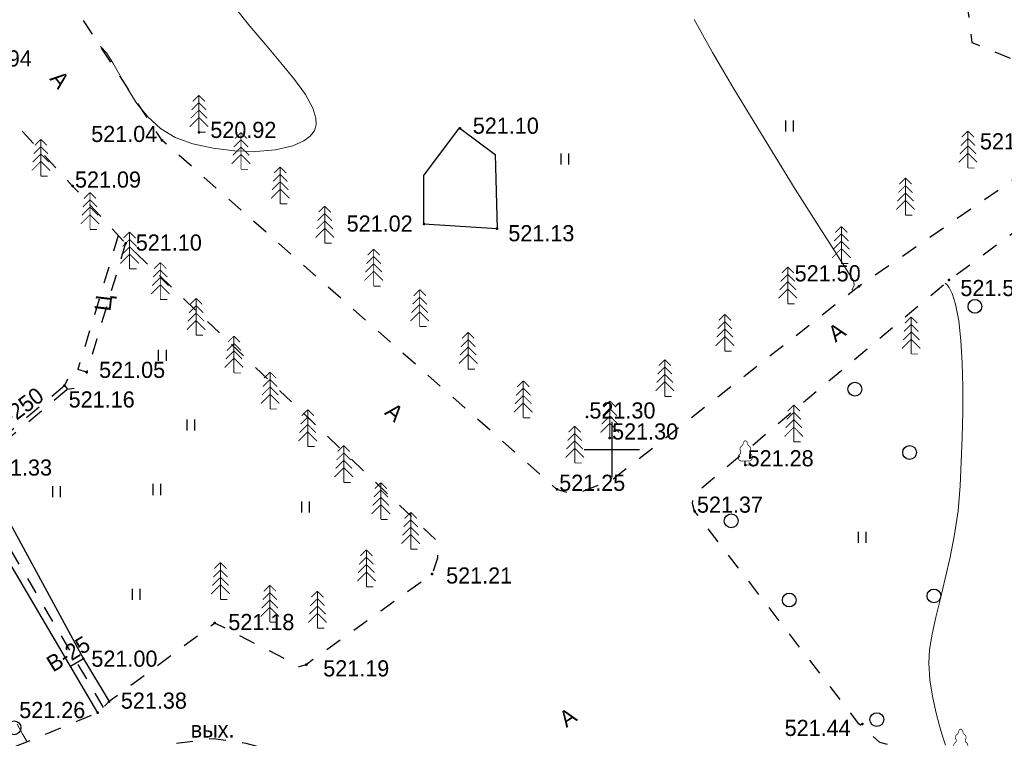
# Model space of a CAD drawing. Header units: millimetres. Extents: x -76021 to 1074922, y 19208 to 400534.
# Tile 79 of 109: x 226983 to 280358, y 276910 to 315845. Entities that reach past the tile are written whole.
import ezdxf

# ---------------------------------------------------------------- set-up
doc = ezdxf.new("R2010")
doc.units = ezdxf.units.MM
doc.linetypes.add('Д_ТРОТ_ТРУБА', pattern=[3, 1.5, -1.5])
doc.linetypes.add('ДОРОГИ_СТРОЯЩ', pattern=[9, 8, -1])
for name, color, linetype in [('(001) Сетка', 92, 'Continuous'), ('(004) Точки рельефа', 7, 'Continuous'), ('(014) Водопровод', 5, 'ИК_Водопровод -------в--------'), ('(022) Возд. Линии', 7, 'Continuous'), ('(025) Дорога', 7, 'Continuous'), ('(027) Гидрография', 7, 'Continuous'), ('(028) Гидротехн.', 7, 'Continuous'), ('(031) Горизонтали', 42, 'Continuous'), ('(035) Откосы', 7, 'Continuous'), ('(036) Растительность', 7, 'Continuous'), ('(038) Деревья', 7, 'Continuous')]:
    doc.layers.add(name, color=color, linetype=linetype)
doc.styles.add('BM-431', font='txt')
doc.styles.add('D-431', font='txt')
doc.styles.get("Standard").update_dxf_attribs({"font": 'arial.ttf'})
doc.linetypes.add('GAZ_VOZDUSH', pattern='A,1,-2,["~",Standard,S=3,R=0,X=-1.5,Y=-1.5],-1,10', length=14)
doc.linetypes.add('ИК_Водопровод -------в--------', pattern='A,9,-0.6,["В",Standard,S=1.2,R=0,X=0,Y=-0.6],-1.2', length=10.8)
doc.linetypes.add('ОТКОСЫ_НЕУКР', pattern='A,0.5,["|",Standard,S=1.2,R=0,X=0,Y=-1.2],1,["|",Standard,S=0.5,R=0,X=0,Y=-0.5],0.5', length=2)

# ---------------------------------------------------------------- blocks, each defined once
blk = doc.blocks.new('ell')
at = {"const_width": 0.05}
for points in [[(0, 1.6), (-0.386, 1.214)], [(0, 2), (-0.329, 1.671)], [(0, 0), (0, 2)], [(0, 2), (0.329, 1.671)], [(0, 1.6), (0.386, 1.214)], [(0, 1.2), (-0.443, 0.757)], [(0, 1.2), (0.443, 0.757)], [(0, 0.8), (-0.5, 0.3)], [(0, 0.8), (0.5, 0.3)], [(0, 0), (0.375, 0)]]:
    blk.add_lwpolyline(points, dxfattribs=at)
blk = doc.blocks.new('d')
at = {"layer": '(038) Деревья'}
blk.add_ellipse((0, 0), major_axis=(0.265, 0.265), ratio=1, start_param=5.497787, end_param=11.780972, dxfattribs=at)
blk = doc.blocks.new('I04010')
for p, q in [((-0.412273, 0.007146), (-0.412273, 1.207146)), ((0.387727, 1.207146), (0.387727, 0.007146))]:
    blk.add_line(p, q)
blk = doc.blocks.new('Setka')
at = {"layer": '(001) Сетка'}
for p, q in [((0, 1.5), (0, -1.5)), ((-1.5, 0), (1.5, 0))]:
    blk.add_line(p, q, dxfattribs=at)
blk = doc.blocks.new('karagach')
at = {"const_width": 0.05}
for points in [[(-0.277, 1.346, 0.181567), (-0.156, 1.546, 0.303004)], [(0, 1.75, 0.246034), (-0.156, 1.546, 0.489079)], [(0, 1.75, -0.246034), (0.156, 1.546, -0.489079)], [(0.277, 1.346, -0.181567), (0.156, 1.546, -0.303004)], [(-0.42, 0.746, 0.626949), (-0.291, 0.275, 0.702465)], [(-0.42, 0.746, 0.383603), (-0.341, 1.004, 0.352912)], [(-0.277, 1.346, 0.430853), (-0.341, 1.004, 0.548276)], [(0.277, 1.346, -0.430853), (0.341, 1.004, -0.548276)], [(0.42, 0.746, -0.626949), (0.291, 0.275, -0.702465)], [(0.42, 0.746, -0.383603), (0.341, 1.004, -0.352912)]]:
    blk.add_lwpolyline(points, format="xyb", dxfattribs=at)
for points in [[(0, 0.275), (-0.291, 0.275)], [(0, 0), (0, 0.275)], [(0, 0.275), (0.291, 0.275)], [(0, 0), (0.375, 0)]]:
    blk.add_lwpolyline(points, dxfattribs=at)
blk.add_lwpolyline([(0, 0), (0, 0.275)])
blk = doc.blocks.new('ell-flat-24-flat-1')
at = {"layer": '(038) Деревья', "const_width": 0.05}
for points in [[(0, 1.6), (-0.386, 1.214)], [(0, 2), (-0.329, 1.671)], [(0, 0), (0, 2)], [(0, 2), (0.329, 1.671)], [(0, 1.6), (0.386, 1.214)], [(0, 1.2), (-0.443, 0.757)], [(0, 1.2), (0.443, 0.757)], [(0, 0.8), (-0.5, 0.3)], [(0, 0.8), (0.5, 0.3)], [(0, 0), (0.375, 0)]]:
    blk.add_lwpolyline(points, dxfattribs=at)
blk = doc.blocks.new('ell-flat-23-flat-1')
at = {"layer": '(038) Деревья', "const_width": 0.05}
for points in [[(0, 1.6), (-0.386, 1.214)], [(0, 2), (-0.329, 1.671)], [(0, 0), (0, 2)], [(0, 2), (0.329, 1.671)], [(0, 1.6), (0.386, 1.214)], [(0, 1.2), (-0.443, 0.757)], [(0, 1.2), (0.443, 0.757)], [(0, 0.8), (-0.5, 0.3)], [(0, 0.8), (0.5, 0.3)], [(0, 0), (0.375, 0)]]:
    blk.add_lwpolyline(points, dxfattribs=at)
blk = doc.blocks.new('ell-flat-22-flat-1')
at = {"layer": '(038) Деревья', "const_width": 0.05}
for points in [[(0, 1.6), (-0.386, 1.214)], [(0, 2), (-0.329, 1.671)], [(0, 0), (0, 2)], [(0, 2), (0.329, 1.671)], [(0, 1.6), (0.386, 1.214)], [(0, 1.2), (-0.443, 0.757)], [(0, 1.2), (0.443, 0.757)], [(0, 0.8), (-0.5, 0.3)], [(0, 0.8), (0.5, 0.3)], [(0, 0), (0.375, 0)]]:
    blk.add_lwpolyline(points, dxfattribs=at)
blk = doc.blocks.new('ell-flat-21-flat-1')
at = {"layer": '(038) Деревья', "const_width": 0.05}
for points in [[(0, 1.6), (-0.386, 1.214)], [(0, 2), (-0.329, 1.671)], [(0, 0), (0, 2)], [(0, 2), (0.329, 1.671)], [(0, 1.6), (0.386, 1.214)], [(0, 1.2), (-0.443, 0.757)], [(0, 1.2), (0.443, 0.757)], [(0, 0.8), (-0.5, 0.3)], [(0, 0.8), (0.5, 0.3)], [(0, 0), (0.375, 0)]]:
    blk.add_lwpolyline(points, dxfattribs=at)
blk = doc.blocks.new('ell-flat-20-flat-1')
at = {"layer": '(038) Деревья', "const_width": 0.05}
for points in [[(0, 1.6), (-0.386, 1.214)], [(0, 2), (-0.329, 1.671)], [(0, 0), (0, 2)], [(0, 2), (0.329, 1.671)], [(0, 1.6), (0.386, 1.214)], [(0, 1.2), (-0.443, 0.757)], [(0, 1.2), (0.443, 0.757)], [(0, 0.8), (-0.5, 0.3)], [(0, 0.8), (0.5, 0.3)], [(0, 0), (0.375, 0)]]:
    blk.add_lwpolyline(points, dxfattribs=at)
blk = doc.blocks.new('ell-flat-25')
at = {"layer": '(038) Деревья', "const_width": 0.05}
for points in [[(0, 1.6), (-0.386, 1.214)], [(0, 2), (-0.329, 1.671)], [(0, 0), (0, 2)], [(0, 2), (0.329, 1.671)], [(0, 1.6), (0.386, 1.214)], [(0, 1.2), (-0.443, 0.757)], [(0, 1.2), (0.443, 0.757)], [(0, 0.8), (-0.5, 0.3)], [(0, 0.8), (0.5, 0.3)], [(0, 0), (0.375, 0)]]:
    blk.add_lwpolyline(points, dxfattribs=at)
blk = doc.blocks.new('ell-flat-28-flat-1')
at = {"layer": '(038) Деревья', "const_width": 0.05}
for points in [[(0, 1.6), (-0.386, 1.214)], [(0, 2), (-0.329, 1.671)], [(0, 0), (0, 2)], [(0, 2), (0.329, 1.671)], [(0, 1.6), (0.386, 1.214)], [(0, 1.2), (-0.443, 0.757)], [(0, 1.2), (0.443, 0.757)], [(0, 0.8), (-0.5, 0.3)], [(0, 0.8), (0.5, 0.3)], [(0, 0), (0.375, 0)]]:
    blk.add_lwpolyline(points, dxfattribs=at)
blk = doc.blocks.new('ell-flat-27-flat-1')
at = {"layer": '(038) Деревья', "const_width": 0.05}
for points in [[(0, 1.6), (-0.386, 1.214)], [(0, 2), (-0.329, 1.671)], [(0, 0), (0, 2)], [(0, 2), (0.329, 1.671)], [(0, 1.6), (0.386, 1.214)], [(0, 1.2), (-0.443, 0.757)], [(0, 1.2), (0.443, 0.757)], [(0, 0.8), (-0.5, 0.3)], [(0, 0.8), (0.5, 0.3)], [(0, 0), (0.375, 0)]]:
    blk.add_lwpolyline(points, dxfattribs=at)
blk = doc.blocks.new('ell-flat-26-flat-1')
at = {"layer": '(038) Деревья', "const_width": 0.05}
for points in [[(0, 1.6), (-0.386, 1.214)], [(0, 2), (-0.329, 1.671)], [(0, 0), (0, 2)], [(0, 2), (0.329, 1.671)], [(0, 1.6), (0.386, 1.214)], [(0, 1.2), (-0.443, 0.757)], [(0, 1.2), (0.443, 0.757)], [(0, 0.8), (-0.5, 0.3)], [(0, 0.8), (0.5, 0.3)], [(0, 0), (0.375, 0)]]:
    blk.add_lwpolyline(points, dxfattribs=at)
blk = doc.blocks.new('ell-flat-32')
at = {"layer": '(038) Деревья', "const_width": 0.05}
for points in [[(0, 1.6), (-0.386, 1.214)], [(0, 2), (-0.329, 1.671)], [(0, 0), (0, 2)], [(0, 2), (0.329, 1.671)], [(0, 1.6), (0.386, 1.214)], [(0, 1.2), (-0.443, 0.757)], [(0, 1.2), (0.443, 0.757)], [(0, 0.8), (-0.5, 0.3)], [(0, 0.8), (0.5, 0.3)], [(0, 0), (0.375, 0)]]:
    blk.add_lwpolyline(points, dxfattribs=at)
blk = doc.blocks.new('ell-flat-33')
at = {"layer": '(038) Деревья', "const_width": 0.05}
for points in [[(0, 1.6), (-0.386, 1.214)], [(0, 2), (-0.329, 1.671)], [(0, 0), (0, 2)], [(0, 2), (0.329, 1.671)], [(0, 1.6), (0.386, 1.214)], [(0, 1.2), (-0.443, 0.757)], [(0, 1.2), (0.443, 0.757)], [(0, 0.8), (-0.5, 0.3)], [(0, 0.8), (0.5, 0.3)], [(0, 0), (0.375, 0)]]:
    blk.add_lwpolyline(points, dxfattribs=at)
blk = doc.blocks.new('ell-flat-34')
at = {"layer": '(038) Деревья', "const_width": 0.05}
for points in [[(0, 1.6), (-0.386, 1.214)], [(0, 2), (-0.329, 1.671)], [(0, 0), (0, 2)], [(0, 2), (0.329, 1.671)], [(0, 1.6), (0.386, 1.214)], [(0, 1.2), (-0.443, 0.757)], [(0, 1.2), (0.443, 0.757)], [(0, 0.8), (-0.5, 0.3)], [(0, 0.8), (0.5, 0.3)], [(0, 0), (0.375, 0)]]:
    blk.add_lwpolyline(points, dxfattribs=at)
blk = doc.blocks.new('ell-flat-35')
at = {"layer": '(038) Деревья', "const_width": 0.05}
for points in [[(0, 1.6), (-0.386, 1.214)], [(0, 2), (-0.329, 1.671)], [(0, 0), (0, 2)], [(0, 2), (0.329, 1.671)], [(0, 1.6), (0.386, 1.214)], [(0, 1.2), (-0.443, 0.757)], [(0, 1.2), (0.443, 0.757)], [(0, 0.8), (-0.5, 0.3)], [(0, 0.8), (0.5, 0.3)], [(0, 0), (0.375, 0)]]:
    blk.add_lwpolyline(points, dxfattribs=at)
blk = doc.blocks.new('ell-flat-36')
at = {"layer": '(038) Деревья', "const_width": 0.05}
for points in [[(0, 1.6), (-0.386, 1.214)], [(0, 2), (-0.329, 1.671)], [(0, 0), (0, 2)], [(0, 2), (0.329, 1.671)], [(0, 1.6), (0.386, 1.214)], [(0, 1.2), (-0.443, 0.757)], [(0, 1.2), (0.443, 0.757)], [(0, 0.8), (-0.5, 0.3)], [(0, 0.8), (0.5, 0.3)], [(0, 0), (0.375, 0)]]:
    blk.add_lwpolyline(points, dxfattribs=at)
blk = doc.blocks.new('ell-flat-37')
at = {"layer": '(038) Деревья', "const_width": 0.05}
for points in [[(0, 1.6), (-0.386, 1.214)], [(0, 2), (-0.329, 1.671)], [(0, 0), (0, 2)], [(0, 2), (0.329, 1.671)], [(0, 1.6), (0.386, 1.214)], [(0, 1.2), (-0.443, 0.757)], [(0, 1.2), (0.443, 0.757)], [(0, 0.8), (-0.5, 0.3)], [(0, 0.8), (0.5, 0.3)], [(0, 0), (0.375, 0)]]:
    blk.add_lwpolyline(points, dxfattribs=at)
blk = doc.blocks.new('ell-flat-38')
at = {"layer": '(038) Деревья', "const_width": 0.05}
for points in [[(0, 1.6), (-0.386, 1.214)], [(0, 2), (-0.329, 1.671)], [(0, 0), (0, 2)], [(0, 2), (0.329, 1.671)], [(0, 1.6), (0.386, 1.214)], [(0, 1.2), (-0.443, 0.757)], [(0, 1.2), (0.443, 0.757)], [(0, 0.8), (-0.5, 0.3)], [(0, 0.8), (0.5, 0.3)], [(0, 0), (0.375, 0)]]:
    blk.add_lwpolyline(points, dxfattribs=at)
blk = doc.blocks.new('ell-flat-29-flat-1')
at = {"layer": '(038) Деревья', "const_width": 0.05}
for points in [[(0, 1.6), (-0.386, 1.214)], [(0, 2), (-0.329, 1.671)], [(0, 0), (0, 2)], [(0, 2), (0.329, 1.671)], [(0, 1.6), (0.386, 1.214)], [(0, 1.2), (-0.443, 0.757)], [(0, 1.2), (0.443, 0.757)], [(0, 0.8), (-0.5, 0.3)], [(0, 0.8), (0.5, 0.3)], [(0, 0), (0.375, 0)]]:
    blk.add_lwpolyline(points, dxfattribs=at)
blk = doc.blocks.new('A$C05d28b1e')
at = {"layer": '(004) Точки рельефа', "color": 7, "linetype": 'ByBlock', "lineweight": -2}
for p in [(-23902, 105238), (-38051, 105022), (-40043, 104576), (-44895, 102103), (-25852, 100044), (-21884, 99790), (-42025, 99008), (-2273, 96670), (2620, 97018), (-44132, 92017), (-45339, 91293), (-17006, 89592), (-15776, 88454), (-8431, 87001), (-18644, 85674), (-11178, 84489), (-25407, 81084), (-37188, 78427), (-44310, 76497), (-32229, 76172), (-42918, 74170), (-43534, 73566), (-2095, 72968)]:
    blk.add_point(p, dxfattribs=at)
at = {"layer": '(014) Водопровод', "linetype": 'GAZ_VOZDUSH', "ltscale": 600, "flags": 128}
blk.add_lwpolyline([(-44310, 76497), (-45016, 76081)], dxfattribs=at)
at = {"layer": '(025) Дорога', "linetype": 'Д_ТРОТ_ТРУБА', "ltscale": 600, "flags": 128}
for points in [[(27459, 120222), (8937, 104733), (7549, 103433), (-2273, 96670), (-15702, 86137), (-17767, 85381), (-18644, 85674), (-40043, 104576), (-45955, 113584), (-51231, 109005), (-44895, 102103), (-42025, 99008), (-25117, 82841), (-25117, 81951), (-25407, 81084), (-32229, 76172), (-32639, 76060), (-33388, 76495), (-37188, 78427), (-42918, 74170), (-43534, 73566), (-56171, 68379), (-72915, 59805), (-96929, 47597), (-121278, 30068), (-138829, 14906), (-139804, 14024), (-138021, 12053), (-129914, 19516), (-105640, 36924), (-88825, 45949), (-78921, 50853), (-56719, 62542), (-42094, 71045), (-39916, 71829), (-37271, 72176), (-35503, 71928), (-34406, 71614), (-29497, 64248), (-29370, 62878), (-30300, 61153), (-32643, 58416), (-31513, 56567), (-31513, 56567), (-31513, 56567)], [(3336, 113910), (3854, 109888), (7482, 108383), (11477, 108791), (13146, 112453), (12756, 116514), (9214, 118111), (5112, 117638), (3336, 113910)], [(96975, 76152), (91663, 70018), (77743, 60511), (77407, 60141), (71543, 56980), (67628, 56398), (63649, 57538), (35933, 62943), (-1136, 71955), (-2270, 72968), (-11178, 84489), (-11295, 84899), (-11231, 85387), (2620, 97018), (30185, 117380)], [(-42419, 99433), (-44611, 92161)], [(-42025, 99008), (-44132, 92017)], [(-44132, 92017), (-44611, 92161)]]:
    blk.add_lwpolyline(points, dxfattribs=at)
at = {"layer": '(028) Гидротехн.', "color": 3, "linetype": 'Д_ТРОТ_ТРУБА', "ltscale": 600, "flags": 128}
blk.add_lwpolyline([(-43219, 73859), (-53987, 92138), (-59698, 102562), (-62935, 108940)], dxfattribs=at)
at = {"layer": '(028) Гидротехн.', "ltscale": 600}
for points in [[(-62483, 109113), (-60678, 106122), (-55448, 95902), (-50158, 87260), (-44310, 76497), (-42918, 74170)], [(-43534, 73566), (-54302, 91845), (-60013, 102269), (-63249, 108647)]]:
    blk.add_lwpolyline(points, dxfattribs=at)
at = {"layer": '(028) Гидротехн.', "linetype": 'Д_ТРОТ_ТРУБА', "ltscale": 600}
for points in [[(-50158, 87260), (-45339, 91293)], [(-50036, 87036), (-45179, 91101)]]:
    blk.add_lwpolyline(points, dxfattribs=at)
at = {"layer": '(031) Горизонтали', "color": 42, "linetype": 'Continuous', "lineweight": 0, "ltscale": 600}
for points in [[(-2549, 96454), (-2592, 96456), (-2638, 96495), (-2585, 96602), (-2532, 96711), (-2538, 96775), (-2551, 96865), (-2581, 97000), (-2742, 97253), (-3183, 97939), (-3857, 98992), (-4719, 100347), (-5720, 101938), (-6816, 103699), (-7959, 105564), (-9103, 107468), (-10201, 109345), (-11207, 111129)], [(-43388, 109673), (-43064, 109326), (-42720, 108786), (-42340, 108110), (-41908, 107357), (-41407, 106586), (-40821, 105853), (-40134, 105217), (-39329, 104736), (-38371, 104397), (-37279, 104154), (-36124, 104014), (-34973, 103984), (-33895, 104072), (-32960, 104286), (-32360, 104551), (-32019, 104809), (-31853, 105009), (-31790, 105118), (-31746, 105219), (-31695, 105435), (-31707, 105790), (-31871, 106318), (-32280, 107061), (-32873, 107887), (-33602, 108786), (-34421, 109751), (-35284, 110772), (-36143, 111840)], [(-47358, 71997), (-47586, 72384), (-47909, 72942)], [(2422, 71813), (2278, 72249), (2092, 72864), (1895, 73615), (1714, 74459), (1579, 75352), (1518, 76252), (1560, 76991), (1695, 77824), (1897, 78746), (2144, 79752), (2411, 80836), (2676, 81994), (2915, 83221), (3103, 84511), (3218, 85859), (3278, 87142), (3327, 88490), (3356, 89863), (3359, 91221), (3329, 92524), (3258, 93733), (3138, 94809), (2964, 95710), (2779, 96280), (2612, 96606), (2486, 96770), (2418, 96835), (2410, 96841)]]:
    blk.add_lwpolyline(points, dxfattribs=at)
at = {"layer": '(035) Откосы', "linetype": 'ОТКОСЫ_НЕУКР', "ltscale": 600}
blk.add_lwpolyline([(-23902, 105238), (-21997, 103825), (-21884, 99790), (-25852, 100044), (-25852, 102673), (-23932, 105260)], dxfattribs=at)
at = {"ltscale": 600}
blk.add_lwpolyline([(-45168, 91638), (-45342, 91297), (-45179, 91101), (-44808, 91161)], dxfattribs=at)
at = {"layer": '(001) Сетка', "xscale": 1000, "yscale": 1000, "zscale": 1000}
blk.add_blockref('Setka', (-15665, 87831), dxfattribs=at)
at = {"layer": '(022) Возд. Линии', "xscale": 1000, "yscale": 1000, "zscale": 1000}
for name, p in [('ell-flat-38', (-38051, 105022)), ('ell-flat-29-flat-1', (-46615, 102642)), ('ell-flat-37', (-35767, 103012)), ('ell-flat-20-flat-1', (3636, 103086)), ('ell-flat-36', (-33640, 101142)), ('ell-flat-21-flat-1', (253, 100536)), ('ell-flat-35', (-31227, 99019)), ('ell-flat-22-flat-1', (-3222, 97917)), ('ell-flat-34', (-28576, 96687)), ('ell-flat-23-flat-1', (-6127, 95727)), ('ell-flat-33', (-26081, 94492)), ('ell-flat-24-flat-1', (-9537, 93157)), ('ell-flat-32', (-23455, 92182)), ('ell-flat-25', (-12791, 90704)), ('ell-flat-28-flat-1', (-20467, 89553)), ('ell-flat-26-flat-1', (-15776, 88454)), ('ell-flat-27-flat-1', (-17676, 87099))]:
    blk.add_blockref(name, p, dxfattribs=at)
at = {"layer": '(036) Растительность', "linetype": 'Continuous', "xscale": 500, "yscale": 500, "zscale": 500}
for p in [(-6028, 105054), (-18204, 103270), (-40026, 92636), (-38487, 88851), (-40322, 85363), (-45768, 85245), (-32272, 84417), (-2092, 82772), (-41447, 79687)]:
    blk.add_blockref('I04010', p, dxfattribs=at)
at = {"layer": '(038) Деревья', "linetype": 'Continuous'}
for name, p, xscale, yscale, zscale in [('ell', (-43955, 99756), 1000, 1000, 1000), ('ell', (-41807, 97616), 1000, 1000, 1000), ('ell', (-40143, 95958), 1000, 1000, 1000), ('ell', (-38202, 94023), 1000, 1000, 1000), ('d', (4017, 95588), 1000, 1000, 1000), ('ell', (562, 93008), 1000, 1000, 1000), ('ell', (-36151, 91979), 1000, 1000, 1000), ('ell', (-34190, 90025), 1000, 1000, 1000), ('d', (-2489, 91100), 1000, 1000, 1000), ('ell', (-5800, 88242), 1000, 1000, 1000), ('ell', (-32148, 87989), 1000, 1000, 1000), ('ell', (-30199, 86047), 1000, 1000, 1000), ('karagach', (-8431, 87001), 750, 750, 750), ('d', (476, 87670), 1000, 1000, 1000), ('ell', (-28185, 84040), 1000, 1000, 1000), ('ell', (-26568, 82427), 1000, 1000, 1000), ('d', (-9194, 83970), 1000, 1000, 1000), ('ell', (-28970, 80398), 1000, 1000, 1000), ('ell', (-36884, 79707), 1000, 1000, 1000), ('ell', (-34204, 78481), 1000, 1000, 1000), ('ell', (-31624, 78156), 1000, 1000, 1000), ('d', (1794, 79898), 1000, 1000, 1000), ('d', (-6047, 79676), 1000, 1000, 1000), ('d', (-48072, 72756), 1000, 1000, 1000), ('d', (-1300, 73198), 1000, 1000, 1000), ('karagach', (3249, 71377), 750, 750, 750)]:
    blk.add_blockref(name, p, dxfattribs=dict(at, xscale=xscale, yscale=yscale, zscale=zscale))
at = {"layer": '(004) Точки рельефа', "linetype": 'ByBlock', "char_height": 875, "attachment_point": 4, "style": 'D-431'}
for s, insert in [('520.94', (-50688, 109018)), ('520.92', (-37432, 105143)), ('521.10', (-23202, 105370)), ('521.04', (-43889, 104925)), ('521.67', (4289, 104524)), ('521.09', (-44770, 102453)), ('521.02', (-30042, 100069)), ('521.13', (-21277, 99547)), ('521.10', (-41471, 99039)), ('521.50', (-5755, 97373)), ('521.50', (3228, 96577)), ('521.05', (-43460, 92142)), ('521.16', (-45110, 90539)), ('521.30', (-16881, 89942)), ('521.30', (-15651, 88804)), ('521.28', (-8306, 87351)), ('521.33', (-49592, 86849)), ('521.25', (-18519, 86024)), ('521.37', (-11053, 84839)), ('521.21', (-24648, 81001)), ('521.18', (-36455, 78478)), ('521.00', (-43878, 76494)), ('521.19', (-31312, 75967)), ('521.38', (-42281, 74220)), ('521.26', (-47790, 73711)), ('521.44', (-6298, 72742))]:
    blk.add_mtext(s, dxfattribs=dict(at, insert=insert))
at = {"layer": '(014) Водопровод', "color": 0, "linetype": 'Continuous', "style": 'BM-431'}
blk.add_text('В-25', height=875, rotation=31.4862, dxfattribs=at).set_placement((-45959, 75744))
blk.add_text('вых.', height=875, dxfattribs=at).set_placement((-38493, 72227))
at = {"layer": '(025) Дорога', "linetype": 'ДОРОГИ_СТРОЯЩ', "style": 'BM-431'}
for s, rotation, p in [('A', 309.2606, (-46172, 107905)), ('Ц', 83.3241, (-42848, 95297)), ('A', 35.4703, (-3540, 93611)), ('A', 319.6758, (-28035, 89775)), ('A', 34.6071, (-18127, 72739))]:
    blk.add_text(s, height=875, rotation=rotation, dxfattribs=at).set_placement(p)
at = {"layer": '(027) Гидрография', "color": 0, "style": 'D-431'}
blk.add_text('ст-250', height=875, rotation=37.101, dxfattribs=at).set_placement((-49133, 88478))

msp = doc.modelspace()

# ---------------------------------------------------------------- block references
at = {"color": 5, "lineweight": 50}
msp.add_blockref('A$C05d28b1e', (274748.019, 204725.492), dxfattribs=at)

doc.saveas('drawing.dxf')
